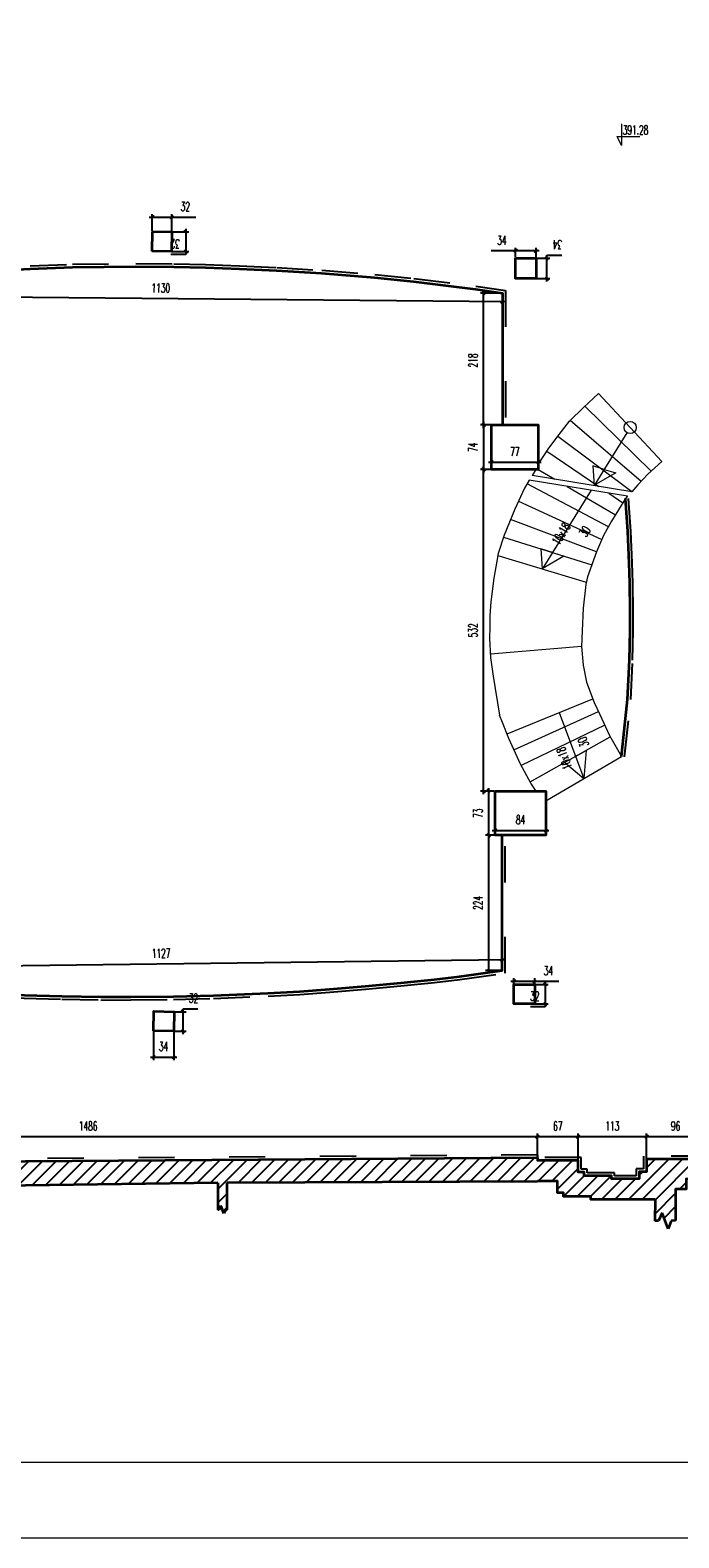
# Model space of a CAD drawing. Header units: millimetres. Extents: x 19887 to 192597, y -14203 to 39042.
# Tile 194 of 256: x 66332 to 67404, y -11810 to -9315. Entities that reach past the tile are written whole.
import ezdxf

# ---------------------------------------------------------------- set-up
doc = ezdxf.new("R2010")
doc.units = ezdxf.units.MM
doc.linetypes.add('ACAD_ISO03W100', pattern=[30, 12, -18])
doc.layers.get('Defpoints').update_dxf_attribs({"color": 4})
for name, color, linetype, lineweight in [('Basen_rzut_poziom_1_obrys', 252, 'Continuous', 35), ('koty wysokościowe', 252, 'Continuous', 0), ('Schody', 252, 'Continuous', 5), ('Tabela', 1, 'Continuous', 0)]:
    doc.layers.add(name, color=color, linetype=linetype, lineweight=lineweight)
for name, color, linetype in [('Sufit podwieszany', 252, 'Continuous'), ('Wymiarowanie', 3, 'Continuous'), ('Wypełnienie', 252, 'Continuous')]:
    doc.layers.add(name, color=color, linetype=linetype)
doc.styles.add('ROMANS', font='romans.shx', dxfattribs={"width": 0.6})
doc.styles.get("Standard").update_dxf_attribs({"font": 'arial.ttf'})
doc.dimstyles.new('000001FB70622F18', dxfattribs={"dimtxt": 20, "dimasz": 5, "dimexe": 5, "dimexo": 1, "dimgap": 20, "dimtad": 1, "dimtoh": 1, "dimdec": 0, "dimtxsty": 'Standard', "dimblk": 'OBLIQUE', "dimcen": 0, "dimdle": 5, "dimclrd": 252, "dimclre": 252, "dimclrt": 252, "dimadec": 0, "dimazin": 0, "dimtfac": 1, "dimtdec": 0, "dimtmove": 0, "dimatfit": 3, "dimldrblk": 'OBLIQUE', "dimfxl": 150, "dimfxlon": 1, "dimlwd": 25, "dimlwe": 25, "dimarcsym": 1})

# ---------------------------------------------------------------- blocks, each defined once
blk = doc.blocks.new('_Oblique')
at = {"color": 0, "linetype": 'ByBlock', "lineweight": -2}
blk.add_line((-0.5, -0.5), (0.5, 0.5), dxfattribs=at)
blk = doc.blocks.new('*D901')
at = {"layer": 'Defpoints', "color": 0}
for p in [(1313.4, -4932.1), (1331.3, -4932.1), (1313.4, -4965.7)]:
    blk.add_point(p, dxfattribs=at)
at = {"layer": 'Wymiarowanie', "color": 252, "linetype": 'Continuous', "lineweight": 25}
for p, q in [((1314.4, -4932.1), (1336.3, -4932.1)), ((1331.3, -4927.1), (1356.3, -4927.1)), ((1331.3, -4932.1), (1331.3, -4927.1)), ((1331.3, -4970.7), (1331.3, -4932.1)), ((1314.4, -4965.7), (1336.3, -4965.7))]:
    blk.add_line(p, q, dxfattribs=at)
at = {"layer": 'Wymiarowanie', "color": 252, "linetype": 'ByBlock', "lineweight": 25, "xscale": 5, "yscale": 5, "zscale": 5}
for p, rotation in [((1331.3, -4932.1), 90), ((1331.3, -4965.7), 270)]:
    blk.add_blockref('_Oblique', p, dxfattribs=dict(at, rotation=rotation))
at = {"layer": 'Wymiarowanie', "color": 252, "insert": (1348.8, -4909.6), "char_height": 15, "attachment_point": 5, "rotation": 180, "style": 'ROMANS'}
blk.add_mtext('34', dxfattribs=at)
blk = doc.blocks.new('*D909')
at = {"layer": 'Defpoints', "color": 0}
for p in [(1279.4, -4919.9), (1279.4, -4932.1), (1313.4, -4932.1)]:
    blk.add_point(p, dxfattribs=at)
at = {"layer": 'Wymiarowanie', "color": 252, "linetype": 'Continuous', "lineweight": 25}
for p, q in [((1279.4, -4931.1), (1279.4, -4914.9)), ((1313.4, -4931.1), (1313.4, -4914.9)), ((1279.4, -4919.9), (1239.4, -4919.9)), ((1318.4, -4919.9), (1279.4, -4919.9))]:
    blk.add_line(p, q, dxfattribs=at)
at = {"layer": 'Wymiarowanie', "color": 252, "linetype": 'ByBlock', "lineweight": 25, "xscale": 5, "yscale": 5, "zscale": 5, "rotation": 180}
blk.add_blockref('_Oblique', (1279.4, -4919.9), dxfattribs=at)
at = {"layer": 'Wymiarowanie', "color": 252, "linetype": 'ByBlock', "lineweight": 25, "xscale": 5, "yscale": 5, "zscale": 5}
blk.add_blockref('_Oblique', (1313.4, -4919.9), dxfattribs=at)
at = {"layer": 'Wymiarowanie', "color": 252, "insert": (1256.9, -4902.4), "char_height": 15, "attachment_point": 5, "style": 'ROMANS'}
blk.add_mtext('34', dxfattribs=at)
blk = doc.blocks.new('*D919')
at = {"layer": 'Defpoints', "color": 0}
for p in [(1226.7, -4990.1), (1257.7, -4990.1), (1257.7, -5208.2)]:
    blk.add_point(p, dxfattribs=at)
at = {"layer": 'Wymiarowanie', "color": 252, "linetype": 'Continuous', "lineweight": 25}
for p, q in [((1256.7, -4990.1), (1221.7, -4990.1)), ((1226.7, -5213.2), (1226.7, -4985.1)), ((1256.7, -5208.2), (1221.7, -5208.2))]:
    blk.add_line(p, q, dxfattribs=at)
at = {"layer": 'Wymiarowanie', "color": 252, "linetype": 'ByBlock', "lineweight": 25, "xscale": 5, "yscale": 5, "zscale": 5}
for p, rotation in [((1226.7, -4990.1), 90), ((1226.7, -5208.2), 270)]:
    blk.add_blockref('_Oblique', p, dxfattribs=dict(at, rotation=rotation))
at = {"layer": 'Wymiarowanie', "color": 252, "insert": (1209.2, -5101.4), "char_height": 15, "attachment_point": 5, "rotation": 90, "style": 'ROMANS'}
blk.add_mtext('218', dxfattribs=at)
blk = doc.blocks.new('*D922')
at = {"layer": 'Defpoints', "color": 0}
for p in [(127.6, -4979.9), (1257.7, -4990.1), (127.5, -4993.8)]:
    blk.add_point(p, dxfattribs=at)
at = {"layer": 'Wymiarowanie', "color": 252, "linetype": 'Continuous', "lineweight": 25}
for p, q in [((127.6, -4980.9), (127.5, -4998.8)), ((1257.7, -4991.1), (1257.5, -5009.1)), ((1262.6, -5004.1), (122.5, -4993.8))]:
    blk.add_line(p, q, dxfattribs=at)
at = {"layer": 'Wymiarowanie', "color": 252, "linetype": 'ByBlock', "lineweight": 25, "xscale": 5, "yscale": 5, "zscale": 5}
for p, rotation in [((127.5, -4993.8), 179.4812444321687), ((1257.6, -5004.1), 359.4812444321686)]:
    blk.add_blockref('_Oblique', p, dxfattribs=dict(at, rotation=rotation))
at = {"layer": 'Wymiarowanie', "color": 252, "insert": (692.7, -4981.5), "char_height": 15, "attachment_point": 5, "rotation": 359.4812, "style": 'ROMANS'}
blk.add_mtext('1130', dxfattribs=at)
blk = doc.blocks.new('*D924')
at = {"layer": 'Defpoints', "color": 0}
for p in [(1257.1, -6092.9), (1257.3, -6111.3), (130, -6125.8)]:
    blk.add_point(p, dxfattribs=at)
at = {"layer": 'Wymiarowanie', "color": 252, "linetype": 'Continuous', "lineweight": 25}
for p, q in [((1257.3, -6110.3), (1257, -6087.9)), ((124.7, -6107.4), (1262.1, -6092.8)), ((130, -6124.8), (129.7, -6102.4))]:
    blk.add_line(p, q, dxfattribs=at)
at = {"layer": 'Wymiarowanie', "color": 252, "linetype": 'ByBlock', "lineweight": 25, "xscale": 5, "yscale": 5, "zscale": 5}
for p, rotation in [((129.7, -6107.4), 180.7378206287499), ((1257.1, -6092.9), 0.7378206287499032)]:
    blk.add_blockref('_Oblique', p, dxfattribs=dict(at, rotation=rotation))
at = {"layer": 'Wymiarowanie', "color": 252, "insert": (693.2, -6082.6), "char_height": 15, "attachment_point": 5, "rotation": 0.7378, "style": 'ROMANS'}
blk.add_mtext('1127', dxfattribs=at)
blk = doc.blocks.new('*D928')
at = {"layer": 'Defpoints', "color": 0}
for p in [(1257.3, -5887.3), (1234.8, -6111.3), (1257.3, -6111.3)]:
    blk.add_point(p, dxfattribs=at)
at = {"layer": 'Wymiarowanie', "color": 252, "linetype": 'Continuous', "lineweight": 25}
for p, q in [((1256.3, -5887.3), (1229.8, -5887.3)), ((1234.8, -5882.3), (1234.8, -6116.3)), ((1256.3, -6111.3), (1229.8, -6111.3))]:
    blk.add_line(p, q, dxfattribs=at)
at = {"layer": 'Wymiarowanie', "color": 252, "linetype": 'ByBlock', "lineweight": 25, "xscale": 5, "yscale": 5, "zscale": 5}
for p, rotation in [((1234.8, -5887.3), 90), ((1234.8, -6111.3), 270)]:
    blk.add_blockref('_Oblique', p, dxfattribs=dict(at, rotation=rotation))
at = {"layer": 'Wymiarowanie', "color": 252, "insert": (1217.3, -5999.3), "char_height": 15, "attachment_point": 5, "rotation": 90, "style": 'ROMANS'}
blk.add_mtext('224', dxfattribs=at)
blk = doc.blocks.new('*D926')
at = {"layer": 'Defpoints', "color": 0}
for p in [(1276.9, -6134.5), (1311.3, -6128.9), (1311.3, -6134.5)]:
    blk.add_point(p, dxfattribs=at)
at = {"layer": 'Wymiarowanie', "color": 252, "linetype": 'Continuous', "lineweight": 25}
for p, q in [((1271.9, -6128.9), (1311.3, -6128.9)), ((1276.9, -6133.5), (1276.9, -6123.9)), ((1311.3, -6133.5), (1311.3, -6123.9)), ((1311.3, -6128.9), (1351.3, -6128.9))]:
    blk.add_line(p, q, dxfattribs=at)
at = {"layer": 'Wymiarowanie', "color": 252, "linetype": 'ByBlock', "lineweight": 25, "xscale": 5, "yscale": 5, "zscale": 5, "rotation": 180}
blk.add_blockref('_Oblique', (1276.9, -6128.9), dxfattribs=at)
at = {"layer": 'Wymiarowanie', "color": 252, "linetype": 'ByBlock', "lineweight": 25, "xscale": 5, "yscale": 5, "zscale": 5}
blk.add_blockref('_Oblique', (1311.3, -6128.9), dxfattribs=at)
at = {"layer": 'Wymiarowanie', "color": 252, "insert": (1333.8, -6111.4), "char_height": 15, "attachment_point": 5, "style": 'ROMANS'}
blk.add_mtext('34', dxfattribs=at)
blk = doc.blocks.new('*D930')
at = {"layer": 'Defpoints', "color": 0}
for p in [(1311.3, -6134.5), (1311.3, -6166.1), (1328.6, -6166.1)]:
    blk.add_point(p, dxfattribs=at)
at = {"layer": 'Wymiarowanie', "color": 252, "linetype": 'Continuous', "lineweight": 25}
for p, q in [((1312.3, -6134.5), (1333.6, -6134.5)), ((1328.6, -6129.5), (1328.6, -6166.1)), ((1328.6, -6171.1), (1304, -6171.1)), ((1312.3, -6166.1), (1333.6, -6166.1)), ((1328.6, -6166.1), (1328.6, -6171.1))]:
    blk.add_line(p, q, dxfattribs=at)
at = {"layer": 'Wymiarowanie', "color": 252, "linetype": 'ByBlock', "lineweight": 25, "xscale": 5, "yscale": 5, "zscale": 5}
for p, rotation in [((1328.6, -6134.5), 90), ((1328.6, -6166.1), 270)]:
    blk.add_blockref('_Oblique', p, dxfattribs=dict(at, rotation=rotation))
at = {"layer": 'Wymiarowanie', "color": 252, "insert": (1311.3, -6153.6), "char_height": 15, "attachment_point": 5, "style": 'ROMANS'}
blk.add_mtext('32', dxfattribs=at)
blk = doc.blocks.new('*D929')
at = {"layer": 'Defpoints', "color": 0}
for p in [(1496.3, -6386.2), (1496.3, -6423.6), (1592, -6447.7)]:
    blk.add_point(p, dxfattribs=at)
at = {"layer": 'Wymiarowanie', "color": 252, "linetype": 'Continuous', "lineweight": 25}
for p, q in [((1597, -6386.2), (1491.3, -6386.2)), ((1496.3, -6422.6), (1496.3, -6381.2)), ((1592, -6446.7), (1592, -6381.2))]:
    blk.add_line(p, q, dxfattribs=at)
at = {"layer": 'Wymiarowanie', "color": 252, "linetype": 'ByBlock', "lineweight": 25, "xscale": 5, "yscale": 5, "zscale": 5, "rotation": 180}
blk.add_blockref('_Oblique', (1496.3, -6386.2), dxfattribs=at)
at = {"layer": 'Wymiarowanie', "color": 252, "linetype": 'ByBlock', "lineweight": 25, "xscale": 5, "yscale": 5, "zscale": 5}
blk.add_blockref('_Oblique', (1592, -6386.2), dxfattribs=at)
at = {"layer": 'Wymiarowanie', "color": 252, "insert": (1544.2, -6368.7), "char_height": 15, "attachment_point": 5, "style": 'ROMANS'}
blk.add_mtext('96', dxfattribs=at)
blk = doc.blocks.new('*D931')
at = {"layer": 'Defpoints', "color": 0}
for p in [(1383, -6386.2), (1383, -6425.8), (1496.3, -6423.6)]:
    blk.add_point(p, dxfattribs=at)
at = {"layer": 'Wymiarowanie', "color": 252, "linetype": 'Continuous', "lineweight": 25}
for p, q in [((1501.3, -6386.2), (1378, -6386.2)), ((1383, -6424.8), (1383, -6381.2)), ((1496.3, -6422.6), (1496.3, -6381.2))]:
    blk.add_line(p, q, dxfattribs=at)
at = {"layer": 'Wymiarowanie', "color": 252, "linetype": 'ByBlock', "lineweight": 25, "xscale": 5, "yscale": 5, "zscale": 5, "rotation": 180}
blk.add_blockref('_Oblique', (1383, -6386.2), dxfattribs=at)
at = {"layer": 'Wymiarowanie', "color": 252, "linetype": 'ByBlock', "lineweight": 25, "xscale": 5, "yscale": 5, "zscale": 5}
blk.add_blockref('_Oblique', (1496.3, -6386.2), dxfattribs=at)
at = {"layer": 'Wymiarowanie', "color": 252, "insert": (1439.6, -6368.7), "char_height": 15, "attachment_point": 5, "style": 'ROMANS'}
blk.add_mtext('113', dxfattribs=at)
blk = doc.blocks.new('*D937')
at = {"layer": 'Defpoints', "color": 0}
for p in [(1315.6, -6386.2), (1315.6, -6425.8), (1383, -6425.8)]:
    blk.add_point(p, dxfattribs=at)
at = {"layer": 'Wymiarowanie', "color": 252, "linetype": 'Continuous', "lineweight": 25}
for p, q in [((1388, -6386.2), (1310.6, -6386.2)), ((1315.6, -6424.8), (1315.6, -6381.2)), ((1383, -6424.8), (1383, -6381.2))]:
    blk.add_line(p, q, dxfattribs=at)
at = {"layer": 'Wymiarowanie', "color": 252, "linetype": 'ByBlock', "lineweight": 25, "xscale": 5, "yscale": 5, "zscale": 5, "rotation": 180}
blk.add_blockref('_Oblique', (1315.6, -6386.2), dxfattribs=at)
at = {"layer": 'Wymiarowanie', "color": 252, "linetype": 'ByBlock', "lineweight": 25, "xscale": 5, "yscale": 5, "zscale": 5}
blk.add_blockref('_Oblique', (1383, -6386.2), dxfattribs=at)
at = {"layer": 'Wymiarowanie', "color": 252, "insert": (1349.3, -6368.7), "char_height": 15, "attachment_point": 5, "style": 'ROMANS'}
blk.add_mtext('67', dxfattribs=at)
blk = doc.blocks.new('*D932')
at = {"layer": 'Defpoints', "color": 0}
for p in [(-170.6, -6386.2), (-170.6, -6431), (1315.6, -6425.8)]:
    blk.add_point(p, dxfattribs=at)
at = {"layer": 'Wymiarowanie', "color": 252, "linetype": 'Continuous', "lineweight": 25}
for p, q in [((1320.6, -6386.2), (-175.6, -6386.2)), ((-170.6, -6430), (-170.6, -6381.2)), ((1315.6, -6424.8), (1315.6, -6381.2))]:
    blk.add_line(p, q, dxfattribs=at)
at = {"layer": 'Wymiarowanie', "color": 252, "linetype": 'ByBlock', "lineweight": 25, "xscale": 5, "yscale": 5, "zscale": 5, "rotation": 180}
blk.add_blockref('_Oblique', (-170.6, -6386.2), dxfattribs=at)
at = {"layer": 'Wymiarowanie', "color": 252, "linetype": 'ByBlock', "lineweight": 25, "xscale": 5, "yscale": 5, "zscale": 5}
blk.add_blockref('_Oblique', (1315.6, -6386.2), dxfattribs=at)
at = {"layer": 'Wymiarowanie', "color": 252, "insert": (572.5, -6368.7), "char_height": 15, "attachment_point": 5, "style": 'ROMANS'}
blk.add_mtext('1486', dxfattribs=at)
blk = doc.blocks.new('*D982')
at = {"layer": 'Defpoints', "color": 0}
for p in [(711, -4864), (678.7, -4887.7), (711, -4888.5)]:
    blk.add_point(p, dxfattribs=at)
at = {"layer": 'Wymiarowanie', "color": 252, "linetype": 'Continuous', "lineweight": 25}
for p, q in [((673.7, -4864), (711, -4864)), ((678.7, -4886.7), (678.7, -4859)), ((711, -4887.5), (711, -4859)), ((711, -4864), (750.6, -4864))]:
    blk.add_line(p, q, dxfattribs=at)
at = {"layer": 'Wymiarowanie', "color": 252, "linetype": 'ByBlock', "lineweight": 25, "xscale": 5, "yscale": 5, "zscale": 5, "rotation": 180}
blk.add_blockref('_Oblique', (678.7, -4864), dxfattribs=at)
at = {"layer": 'Wymiarowanie', "color": 252, "linetype": 'ByBlock', "lineweight": 25, "xscale": 5, "yscale": 5, "zscale": 5}
blk.add_blockref('_Oblique', (711, -4864), dxfattribs=at)
at = {"layer": 'Wymiarowanie', "color": 252, "insert": (733.3, -4846.5), "char_height": 15, "attachment_point": 5, "style": 'ROMANS'}
blk.add_mtext('32', dxfattribs=at)
blk = doc.blocks.new('*D988')
at = {"layer": 'Defpoints', "color": 0}
for p in [(711, -4888.5), (710.2, -4921), (733.9, -4921)]:
    blk.add_point(p, dxfattribs=at)
at = {"layer": 'Wymiarowanie', "color": 252, "linetype": 'Continuous', "lineweight": 25}
for p, q in [((712, -4888.5), (738.9, -4888.5)), ((733.9, -4883.5), (733.9, -4921)), ((733.9, -4926), (709.3, -4926)), ((711.2, -4921), (738.9, -4921)), ((733.9, -4921), (733.9, -4926))]:
    blk.add_line(p, q, dxfattribs=at)
at = {"layer": 'Wymiarowanie', "color": 252, "linetype": 'ByBlock', "lineweight": 25, "xscale": 5, "yscale": 5, "zscale": 5}
for p, rotation in [((733.9, -4888.5), 90), ((733.9, -4921), 270)]:
    blk.add_blockref('_Oblique', p, dxfattribs=dict(at, rotation=rotation))
at = {"layer": 'Wymiarowanie', "color": 252, "insert": (716.6, -4908.5), "char_height": 15, "attachment_point": 5, "rotation": 180, "style": 'ROMANS'}
blk.add_mtext('32', dxfattribs=at)
blk = doc.blocks.new('*D989')
at = {"layer": 'Defpoints', "color": 0}
for p in [(680.5, -6210.8), (714.1, -6211.6), (714.1, -6254.4)]:
    blk.add_point(p, dxfattribs=at)
at = {"layer": 'Wymiarowanie', "color": 252, "linetype": 'Continuous', "lineweight": 25}
for p, q in [((680.5, -6211.8), (680.5, -6259.4)), ((714.1, -6212.6), (714.1, -6259.4)), ((675.5, -6254.4), (719.1, -6254.4))]:
    blk.add_line(p, q, dxfattribs=at)
at = {"layer": 'Wymiarowanie', "color": 252, "linetype": 'ByBlock', "lineweight": 25, "xscale": 5, "yscale": 5, "zscale": 5, "rotation": 180}
blk.add_blockref('_Oblique', (680.5, -6254.4), dxfattribs=at)
at = {"layer": 'Wymiarowanie', "color": 252, "linetype": 'ByBlock', "lineweight": 25, "xscale": 5, "yscale": 5, "zscale": 5}
blk.add_blockref('_Oblique', (714.1, -6254.4), dxfattribs=at)
at = {"layer": 'Wymiarowanie', "color": 252, "insert": (697.3, -6236.9), "char_height": 15, "attachment_point": 5, "style": 'ROMANS'}
blk.add_mtext('34', dxfattribs=at)
blk = doc.blocks.new('*D990')
at = {"layer": 'Defpoints', "color": 0}
for p in [(714.9, -6179.4), (729.5, -6179.4), (715.2, -6211.3)]:
    blk.add_point(p, dxfattribs=at)
at = {"layer": 'Wymiarowanie', "color": 252, "linetype": 'Continuous', "lineweight": 25}
for p, q in [((715.9, -6179.4), (734.5, -6179.4)), ((729.5, -6174.4), (754.1, -6174.4)), ((729.5, -6179.4), (729.5, -6174.4)), ((729.5, -6216.3), (729.5, -6179.4)), ((716.2, -6211.3), (734.5, -6211.3))]:
    blk.add_line(p, q, dxfattribs=at)
at = {"layer": 'Wymiarowanie', "color": 252, "linetype": 'ByBlock', "lineweight": 25, "xscale": 5, "yscale": 5, "zscale": 5}
for p, rotation in [((729.5, -6179.4), 90), ((729.5, -6211.3), 270)]:
    blk.add_blockref('_Oblique', p, dxfattribs=dict(at, rotation=rotation))
at = {"layer": 'Wymiarowanie', "color": 252, "insert": (746.8, -6156.9), "char_height": 15, "attachment_point": 5, "style": 'ROMANS'}
blk.add_mtext('32', dxfattribs=at)
blk = doc.blocks.new('*D991')
at = {"layer": 'Defpoints', "color": 0}
for p in [(1245.7, -5887.3), (1329.8, -5879.2), (1329.8, -5887.3)]:
    blk.add_point(p, dxfattribs=at)
at = {"layer": 'Wymiarowanie', "color": 252, "linetype": 'Continuous', "lineweight": 25}
for p, q in [((1240.7, -5879.2), (1334.8, -5879.2)), ((1245.7, -5886.3), (1245.7, -5874.2)), ((1329.8, -5886.3), (1329.8, -5874.2))]:
    blk.add_line(p, q, dxfattribs=at)
at = {"layer": 'Wymiarowanie', "color": 252, "linetype": 'ByBlock', "lineweight": 25, "xscale": 5, "yscale": 5, "zscale": 5, "rotation": 180}
blk.add_blockref('_Oblique', (1245.7, -5879.2), dxfattribs=at)
at = {"layer": 'Wymiarowanie', "color": 252, "linetype": 'ByBlock', "lineweight": 25, "xscale": 5, "yscale": 5, "zscale": 5}
blk.add_blockref('_Oblique', (1329.8, -5879.2), dxfattribs=at)
at = {"layer": 'Wymiarowanie', "color": 252, "insert": (1287.8, -5861.7), "char_height": 15, "attachment_point": 5, "style": 'ROMANS'}
blk.add_mtext('84', dxfattribs=at)
blk = doc.blocks.new('*D986')
at = {"layer": 'Defpoints', "color": 0}
for p in [(1245.7, -5814.2), (1234.8, -5887.3), (1245.7, -5887.3)]:
    blk.add_point(p, dxfattribs=at)
at = {"layer": 'Wymiarowanie', "color": 252, "linetype": 'Continuous', "lineweight": 25}
for p, q in [((1244.7, -5814.2), (1229.8, -5814.2)), ((1234.8, -5809.2), (1234.8, -5892.3)), ((1244.7, -5887.3), (1229.8, -5887.3))]:
    blk.add_line(p, q, dxfattribs=at)
at = {"layer": 'Wymiarowanie', "color": 252, "linetype": 'ByBlock', "lineweight": 25, "xscale": 5, "yscale": 5, "zscale": 5}
for p, rotation in [((1234.8, -5814.2), 90), ((1234.8, -5887.3), 270)]:
    blk.add_blockref('_Oblique', p, dxfattribs=dict(at, rotation=rotation))
at = {"layer": 'Wymiarowanie', "color": 252, "insert": (1217.3, -5850.8), "char_height": 15, "attachment_point": 5, "rotation": 90, "style": 'ROMANS'}
blk.add_mtext('73', dxfattribs=at)
blk = doc.blocks.new('*D992')
at = {"layer": 'Defpoints', "color": 0}
for p in [(1239.6, -5281.8), (1317.1, -5269.7), (1317.1, -5281.8)]:
    blk.add_point(p, dxfattribs=at)
at = {"layer": 'Wymiarowanie', "color": 252, "linetype": 'Continuous', "lineweight": 25}
for p, q in [((1239.6, -5280.8), (1239.6, -5264.7)), ((1317.1, -5280.8), (1317.1, -5264.7)), ((1234.6, -5269.7), (1322.1, -5269.7))]:
    blk.add_line(p, q, dxfattribs=at)
at = {"layer": 'Wymiarowanie', "color": 252, "linetype": 'ByBlock', "lineweight": 25, "xscale": 5, "yscale": 5, "zscale": 5, "rotation": 180}
blk.add_blockref('_Oblique', (1239.6, -5269.7), dxfattribs=at)
at = {"layer": 'Wymiarowanie', "color": 252, "linetype": 'ByBlock', "lineweight": 25, "xscale": 5, "yscale": 5, "zscale": 5}
blk.add_blockref('_Oblique', (1317.1, -5269.7), dxfattribs=at)
at = {"layer": 'Wymiarowanie', "color": 252, "insert": (1278.4, -5252.2), "char_height": 15, "attachment_point": 5, "style": 'ROMANS'}
blk.add_mtext('77', dxfattribs=at)
blk = doc.blocks.new('*D993')
at = {"layer": 'Defpoints', "color": 0}
for p in [(1239.6, -5208.2), (1226.7, -5281.8), (1239.6, -5281.8)]:
    blk.add_point(p, dxfattribs=at)
at = {"layer": 'Wymiarowanie', "color": 252, "linetype": 'Continuous', "lineweight": 25}
for p, q in [((1238.6, -5208.2), (1221.7, -5208.2)), ((1226.7, -5203.2), (1226.7, -5286.8)), ((1238.6, -5281.8), (1221.7, -5281.8))]:
    blk.add_line(p, q, dxfattribs=at)
at = {"layer": 'Wymiarowanie', "color": 252, "linetype": 'ByBlock', "lineweight": 25, "xscale": 5, "yscale": 5, "zscale": 5}
for p, rotation in [((1226.7, -5208.2), 90), ((1226.7, -5281.8), 270)]:
    blk.add_blockref('_Oblique', p, dxfattribs=dict(at, rotation=rotation))
at = {"layer": 'Wymiarowanie', "color": 252, "insert": (1209.2, -5245), "char_height": 15, "attachment_point": 5, "rotation": 90, "style": 'ROMANS'}
blk.add_mtext('74', dxfattribs=at)
blk = doc.blocks.new('*D994')
at = {"layer": 'Defpoints', "color": 0}
for p in [(1226.7, -5281.8), (1245.7, -5281.8), (1245.7, -5814.2)]:
    blk.add_point(p, dxfattribs=at)
at = {"layer": 'Wymiarowanie', "color": 252, "linetype": 'Continuous', "lineweight": 25}
for p, q in [((1244.7, -5281.8), (1221.7, -5281.8)), ((1226.7, -5819.2), (1226.7, -5276.8)), ((1244.7, -5814.2), (1221.7, -5814.2))]:
    blk.add_line(p, q, dxfattribs=at)
at = {"layer": 'Wymiarowanie', "color": 252, "linetype": 'ByBlock', "lineweight": 25, "xscale": 5, "yscale": 5, "zscale": 5}
for p, rotation in [((1226.7, -5281.8), 90.00000000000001), ((1226.7, -5814.2), 270)]:
    blk.add_blockref('_Oblique', p, dxfattribs=dict(at, rotation=rotation))
at = {"layer": 'Wymiarowanie', "color": 252, "insert": (1209.2, -5548), "char_height": 15, "attachment_point": 5, "rotation": 90, "style": 'ROMANS'}
blk.add_mtext('532', dxfattribs=at)
blk = doc.blocks.new('G$CF5E15B28')
at = {"layer": 'Wypełnienie'}
h = blk.add_hatch(dxfattribs=at)
h.set_pattern_fill('ANSI31', color=253, scale=5, angle=90)
h.set_pattern_definition([(45, (3252.028, -2175.285), (-11.22532, 11.22532), [])])
h.paths.add_polyline_path([(1315.6, -6425.8), (1315.6, -6421.3), (83.7, -6430.3), (-170.6, -6431), (-170.6, -6417.4), (-209.7, -6418), (-209.7, -6396.4), (-210.8, -6396.4), (-210.8, -6392), (-220.5, -6392), (-220.5, -6393.7), (-226.3, -6393.7), (-226.3, -6417), (-554.5, -6419.4), (-565.6, -6419.5), (-574.8, -6475.5), (-569.1, -6475.5), (-563.1, -6462.5), (-558.1, -6475.5), (-553.1, -6488.5), (-548.1, -6475.5), (-543.1, -6475.5), (-219.9, -6473.5), (-219.8, -6505.6), (-214.1, -6505.6), (-208.1, -6492.6), (-203.1, -6505.6), (-198.1, -6518.6), (-193.1, -6505.6), (-185.6, -6505.2), (-185.7, -6473.2), (292.8, -6469.2), (293, -6507.3), (295.7, -6507.3), (298.7, -6500.9), (301.1, -6507.3), (303.6, -6513.6), (306, -6507.3), (309.2, -6507.1), (309.2, -6469.1), (787.3, -6462.7), (787.3, -6507.3), (789.2, -6507.3), (792.1, -6500.9), (794.6, -6507.3), (797, -6513.6), (799.5, -6507.3), (802.6, -6507.1), (802.6, -6461.9), (1315.6, -6459.9)])
h.paths.add_polyline_path([(1592, -6423.6), (1496.3, -6423.6), (1496.3, -6444.3), (1483.9, -6444.3), (1483.9, -6456), (1438.3, -6456), (1438.3, -6451.3), (1392.8, -6451.3), (1392.8, -6445.2), (1383, -6445.2), (1383, -6425.8), (1315.6, -6425.8), (1315.6, -6459.9), (1348.9, -6459.9), (1348.9, -6479.3), (1358.7, -6479.3), (1358.7, -6485.5), (1404.2, -6485.5), (1404.2, -6490.1), (1510.2, -6490.1), (1510.1, -6525.5), (1515.8, -6525.5), (1521.7, -6512.5), (1526.7, -6525.5), (1531.7, -6538.5), (1536.7, -6525.5), (1544.3, -6525.1), (1544.3, -6473), (1561.8, -6473), (1561.8, -6455.9), (1592, -6457)])
h.paths.add_polyline_path([(-724.6, -5974), (-634.7, -5772.6), (-642.5, -5762.3), (-646.6, -5753.4), (-748.5, -5969.9), (-748.5, -6044.9), (-753.7, -6157), (-765.1, -6421.3), (-745.4, -6421.7)])
h.paths.add_polyline_path([(108.9, -4624), (80.7, -4624), (81.6, -4637.3), (-190.7, -4637.9), (-190.7, -4625.2), (-247.7, -4625.2), (-247.7, -4632.7), (-384.6, -4630.4), (-381.8, -4456.7), (-409.3, -4456.7), (-408.3, -4356), (-380.3, -4356.4), (-374.8, -3966), (-403.4, -3966), (-402, -3864.7), (-374.3, -3865.4), (-368, -3433.4), (-397.8, -3433.7), (-397.3, -3383.2), (-413.3, -3383), (-413.9, -3449.9), (-384.3, -3449.6), (-390, -3849), (-417.7, -3848.3), (-419.6, -3982), (-391, -3982), (-396.1, -4340.2), (-424.1, -4339.8), (-425.4, -4472.6), (-398, -4472.7), (-400.2, -4658.2), (-400.4, -4668.2), (-400.4, -4674.2), (-240.5, -4673.1), (-240.5, -4687.8), (-232.4, -4687.8), (-232.4, -4689.7), (-212.4, -4689.7), (-212.4, -4685.8), (-210.5, -4685.8), (-210.5, -4664.4), (108.9, -4664.4)])
at = {"layer": 'Basen_rzut_poziom_1_obrys', "color": 253, "elevation": 0}
for points in [[(678.7, -4887.7), (711, -4888.5), (710.2, -4921), (677.9, -4920.2)], [(678.7, -4887.7), (677.9, -4920.2)], [(128.1, -5208.2), (127.6, -4979.9), (270.7, -4963.1), (366.6, -4955.3), (476.9, -4949.8)], [(476.9, -4949.8), (546.6, -4947.2), (651.4, -4946.1), (714.4, -4946.4), (766.7, -4947.3), (822.7, -4949.6), (884.1, -4952.4), (958.7, -4957), (1046.3, -4964.2), (1110.6, -4970.5), (1213.3, -4983.3), (1257.7, -4990.1), (1257.7, -5208.2)], [(1454.9, -5756.8), (1464.9, -5662.3), (1468.1, -5597.6), (1468.8, -5548.4), (1469.2, -5515.9), (1468.6, -5469.4), (1467.5, -5436.8), (1465.1, -5384.7), (1461.2, -5330)], [(130, -6125.8), (166.3, -6130.2), (221.6, -6135.6), (263.6, -6139), (319.2, -6143.8), (375.1, -6147.1), (413.8, -6149.6), (467.2, -6151.9), (529.2, -6153.6), (593.6, -6155), (643.3, -6154.9), (713.9, -6154.1), (779.7, -6152.4), (869.9, -6148.7), (922.3, -6146), (971.6, -6141.9), (1030.6, -6137), (1089.5, -6131.3), (1144.9, -6125.9), (1186.8, -6121.1), (1257.3, -6111.3), (1257.3, -5887.3)], [(680.5, -6210.8), (681.3, -6178.6), (714.9, -6179.4), (714.1, -6211.3), (680.5, -6210.8)], [(1315.6, -6421.3), (83.7, -6430.3)], [(1315.6, -6421.3), (1315.6, -6425.8)], [(1592, -6423.6), (1496.3, -6423.6), (1496.3, -6444.3), (1483.9, -6444.3), (1483.9, -6456), (1438.3, -6456), (1438.3, -6451.3), (1392.8, -6451.3), (1392.8, -6445.2), (1383, -6445.2), (1383, -6425.8), (1315.6, -6425.8), (1315.6, -6425.8), (1315.6, -6425.8), (1315.6, -6425.8), (1315.6, -6425.8), (1315.6, -6425.8), (1315.6, -6425.8)], [(1592, -6423.6), (1592, -6457), (1561.8, -6455.9), (1561.8, -6473), (1544.3, -6473), (1544.3, -6525.1)], [(787.3, -6462.7), (309.2, -6469.1)], [(787.3, -6462.7), (787.3, -6507.3)], [(802.6, -6461.9), (1315.6, -6459.9)], [(802.6, -6507.1), (802.6, -6461.9)], [(1510.2, -6490.1), (1404.2, -6490.1), (1404.2, -6485.5), (1358.7, -6485.5), (1358.7, -6479.3), (1348.9, -6479.3), (1348.9, -6459.9), (1315.6, -6459.9)], [(789.2, -6507.3), (787.3, -6507.3)], [(792.1, -6500.9), (789.2, -6507.3)], [(794.6, -6507.3), (792.1, -6500.9)], [(797, -6513.6), (794.6, -6507.3)], [(799.5, -6507.3), (797, -6513.6)], [(802.6, -6507.1), (799.5, -6507.3)], [(802.6, -6507.1), (799.5, -6507.3)], [(1510.2, -6490.1), (1510.1, -6525.5)], [(1521.7, -6512.5), (1515.8, -6525.5)], [(1526.7, -6525.5), (1521.7, -6512.5)], [(1515.8, -6525.5), (1510.1, -6525.5)], [(1531.7, -6538.5), (1526.7, -6525.5)], [(1536.7, -6525.5), (1531.7, -6538.5)], [(1544.3, -6525.1), (1536.7, -6525.5)], [(1544.3, -6525.1), (1536.7, -6525.5)]]:
    blk.add_lwpolyline(points, dxfattribs=at)
for points in [[(1279.4, -4932.1), (1313.4, -4932.1), (1313.4, -4965.7), (1279.4, -4965.7)], [(1239.6, -5208.2), (1317.1, -5208.2), (1317.1, -5281.8), (1239.6, -5281.8)], [(1245.7, -5814.2), (1329.8, -5814.2), (1329.8, -5887.3), (1245.7, -5887.3)], [(1276.9, -6134.5), (1311.3, -6134.5), (1311.3, -6166.1), (1276.9, -6166.1)]]:
    blk.add_lwpolyline(points, close=True, dxfattribs=at)
at = {"layer": 'koty wysokościowe', "color": 253, "elevation": 0}
for points in [[(1454.8, -4709.5), (1454.8, -4745.8)], [(1447.3, -4730.8), (1454.8, -4730.8)], [(1454.8, -4745.8), (1447.3, -4730.8)], [(1454.8, -4730.8), (1484.8, -4730.8)]]:
    blk.add_lwpolyline(points, dxfattribs=at)
at = {"layer": 'Schody', "color": 253}
for p, q in [((1464.8, -5326.1, 0), (1302.2, -5299.7, 0)), ((1471.6, -5318.6, 0), (1306.9, -5291.9, 0))]:
    blk.add_line(p, q, dxfattribs=at)
at = {"layer": 'Schody', "color": 253, "elevation": 0}
for points in [[(1317.1, -5273.5), (1334.3, -5246.6), (1351.5, -5224.2), (1368.6, -5201.9), (1391.9, -5179), (1416.5, -5156.2), (1521.6, -5268.7), (1498.4, -5289.6), (1482, -5307.2), (1471.6, -5318.6)], [(1504, -5284.6), (1394, -5177)], [(1487.2, -5301.6), (1369.6, -5200.9)], [(1471.6, -5318.6), (1349.2, -5227.2)], [(1463.8, -5220.9), (1409.3, -5308.5)], [(1331.1, -5251.6), (1417.1, -5309.8)], [(1312.9, -5281.8), (1306.9, -5291.9)], [(1317.1, -5281.8), (1344.6, -5298)], [(1426.2, -5281.6), (1407.1, -5275.6), (1409.4, -5308.7)], [(1426.2, -5281.6), (1445.3, -5287.5), (1409.1, -5308.6)], [(1302.2, -5299.7), (1294.5, -5312.6), (1278.1, -5347.3), (1260.8, -5390.6), (1250.8, -5420.8), (1248.5, -5433.8), (1243.7, -5461.5), (1238.5, -5500.8), (1237.2, -5523.7), (1236.9, -5542.1), (1236.5, -5561.2), (1238.2, -5593.1), (1242.3, -5624), (1253.2, -5688.3)], [(1433, -5376.9), (1298.6, -5305.7)], [(1364.8, -5309.9), (1444.6, -5357)], [(1284.2, -5334.5), (1422.4, -5397.6)], [(1404.5, -5316.3), (1323.3, -5446.8)], [(1461.2, -5330), (1438.2, -5367.2), (1425.2, -5391.2), (1413.2, -5418.2), (1398.4, -5459.4), (1395.7, -5472), (1391.3, -5511.6), (1389.7, -5549.1), (1388.5, -5574.8), (1391.2, -5605.7), (1397.1, -5633.7)], [(1433.9, -5321.1), (1457, -5336.8)], [(1464.8, -5326.1), (1461.2, -5330)], [(1413.2, -5418.2), (1271.1, -5364.8)], [(1259.7, -5394.1), (1405.5, -5439.6)], [(1340.4, -5419.3), (1321.4, -5413.3), (1323.6, -5446.4)], [(1250.2, -5424.2), (1396.4, -5468.5)], [(1340.4, -5419.3), (1359.5, -5425.3), (1323.3, -5446.3)], [(1388.5, -5574.8), (1237.9, -5587.5)], [(1397.1, -5633.7), (1409.6, -5667.7), (1418.8, -5687.6), (1434.9, -5722.2), (1454.9, -5756.8)], [(1265.4, -5719.5), (1407.3, -5661.5)], [(1313.4, -5814.2), (1304.9, -5801), (1287.9, -5769.7), (1268.4, -5727.1), (1258, -5700.6), (1253.2, -5688.3)], [(1276.9, -5745.7), (1416.5, -5682.6)], [(1351.6, -5684.2), (1392.4, -5793.6)], [(1426.9, -5704.9), (1289, -5771.8)], [(1303.9, -5799.1), (1436, -5724.1)], [(1329.8, -5830.3), (1454.9, -5756.8), (1454.9, -5756.8), (1454.9, -5756.8)], [(1378.6, -5756.7), (1361.2, -5766.6), (1392.4, -5793.6)], [(1378.6, -5756.7), (1396, -5746.8), (1392.4, -5793.6)]]:
    blk.add_lwpolyline(points, dxfattribs=at)
at = {"layer": 'Schody', "color": 253}
blk.add_circle((1469.1, -5212.4, 0), 10, dxfattribs=at)
at = {"layer": 'Sufit podwieszany', "color": 253, "linetype": 'ACAD_ISO03W100', "ltscale": 5, "elevation": 0}
for points in [[(476.7, -4944.8), (546.5, -4942.2), (651.4, -4941.1), (714.4, -4941.4), (766.8, -4942.3), (822.9, -4944.6), (884.4, -4947.4), (959.1, -4952), (1046.7, -4959.3), (1111.2, -4965.5), (1214, -4978.4), (1262.7, -4985.8), (1262.7, -5208.2)], [(1459.9, -5757.4), (1469.9, -5662.7), (1473.1, -5597.7), (1473.8, -5548.5), (1474.2, -5515.9), (1473.6, -5469.2), (1472.5, -5436.6), (1470.1, -5384.4), (1466.2, -5329.7)], [(129.4, -6130.7), (165.7, -6135.2), (221.1, -6140.6), (263.2, -6144), (318.9, -6148.8), (374.8, -6152.1), (413.6, -6154.5), (467, -6156.9), (529.1, -6158.6), (593.6, -6160), (643.4, -6159.9), (714, -6159.1), (779.9, -6157.4), (870.2, -6153.7), (922.7, -6151), (972.1, -6146.9), (1031.1, -6142), (1089.9, -6136.3), (1145.4, -6130.9), (1187.4, -6126.1), (1262.3, -6115.6), (1262.3, -5887.3)], [(1315.6, -6416.3), (83.6, -6425.3)], [(1597, -6418.6), (1491.3, -6418.6), (1491.3, -6439.3), (1478.9, -6439.3), (1478.9, -6451), (1443.3, -6451), (1443.3, -6446.3), (1397.8, -6446.3), (1397.8, -6440.2), (1388, -6440.2), (1388, -6420.8), (1315.6, -6420.8)]]:
    blk.add_lwpolyline(points, dxfattribs=at)
at = {"layer": 'Sufit podwieszany', "color": 253, "linetype": 'ACAD_ISO03W100', "elevation": 0}
blk.add_lwpolyline([(1315.6, -6416.3), (1315.6, -6420.8)], dxfattribs=at)
at = {"layer": 'koty wysokościowe', "color": 253, "insert": (1456.7, -4712.4, 0), "char_height": 15, "width": 21553.284, "attachment_point": 1, "style": 'ROMANS'}
blk.add_mtext('391.28', dxfattribs=at)
at = {"layer": 'Schody', "color": 253, "char_height": 15, "width": 190.296, "attachment_point": 7, "style": 'ROMANS'}
for s, insert, rotation in [('10x18', (1351.5, -5408.2, 0), 58.4528), ('30', (1396.5, -5395, 0), 58.4528), ('30', (1401.2, -5737.8, 0), 110.1133), ('10x18', (1373.4, -5774.9, 0), 110.1133)]:
    blk.add_mtext(s, dxfattribs=dict(at, insert=insert, rotation=rotation))
at = {"layer": 'Wymiarowanie', "color": 253}
for base, p1, p2, angle, override, picture, middle in [((711, -4864, 0), (678.7, -4887.7, 0), (711, -4888.5, 0), 0, {"dimtxt": 15, "dimgap": 10, "dimtxsty": 'ROMANS'}, '*D982', (733.3, -4846.5, 0)), ((733.905, -4921.0397, 0), (711.0207, -4888.5408, 0), (710.1855, -4921.0397, 0), 90, {"dimtxt": 15, "dimgap": 10, "dimtad": 2, "dimtxsty": 'ROMANS'}, '*D988', (716.6193, -4908.5397, 0)), ((1279.4, -4919.9, 0), (1313.4, -4932.1, 0), (1279.4, -4932.1, 0), 0, {"dimtxt": 15, "dimgap": 10, "dimtxsty": 'ROMANS'}, '*D909', (1256.9, -4902.4, 0)), ((1331.3, -4932.1, 0), (1313.4, -4965.7, 0), (1313.4, -4932.1, 0), 90, {"dimtxt": 15, "dimgap": 10, "dimtad": 2, "dimtxsty": 'ROMANS'}, '*D901', (1348.8, -4909.6, 0)), ((1226.7, -5281.8, 0), (1239.6, -5208.2, 0), (1239.6, -5281.8, 0), 90, {"dimtxt": 15, "dimgap": 10, "dimtxsty": 'ROMANS'}, '*D993', (1209.2, -5245, 0)), ((1317.0954, -5269.6899, 0), (1239.633, -5281.7643, 0), (1317.0954, -5281.7643, 0), 0, {"dimtxt": 15, "dimgap": 10, "dimtxsty": 'ROMANS'}, '*D992', (1278.3642, -5252.1899, 0)), ((1226.7, -5281.8, 0), (1245.7, -5814.2, 0), (1245.7, -5281.8, 0), 90, {"dimtxt": 15, "dimgap": 10, "dimtxsty": 'ROMANS'}, '*D994', (1209.2, -5548, 0)), ((1234.8, -5887.3, 0), (1245.7, -5814.2, 0), (1245.7, -5887.3, 0), 90, {"dimtxt": 15, "dimgap": 10, "dimtxsty": 'ROMANS'}, '*D986', (1217.3, -5850.8, 0)), ((1329.8, -5879.2, 0), (1245.7, -5887.3, 0), (1329.8, -5887.3, 0), 0, {"dimtxt": 15, "dimgap": 10, "dimtxsty": 'ROMANS'}, '*D991', (1287.8, -5861.7, 0)), ((729.5, -6179.4, 0), (715.2, -6211.3, 0), (714.9, -6179.4, 0), 90, {"dimtxt": 15, "dimgap": 10, "dimtad": 2, "dimtxsty": 'ROMANS'}, '*D990', (746.8, -6156.9, 0)), ((-170.6, -6386.2, 0), (1315.6, -6425.8, 0), (-170.6, -6431, 0), 0, {"dimtxt": 15, "dimgap": 10, "dimtxsty": 'ROMANS', "dimtmove": 1}, '*D932', (572.5, -6368.7, 0)), ((1315.6, -6386.2, 0), (1383, -6425.8, 0), (1315.6, -6425.8, 0), 0, {"dimtxt": 15, "dimgap": 10, "dimtxsty": 'ROMANS', "dimtmove": 1}, '*D937', (1349.3, -6368.7, 0)), ((1383, -6386.2, 0), (1496.3, -6423.6, 0), (1383, -6425.8, 0), 0, {"dimtxt": 15, "dimgap": 10, "dimtxsty": 'ROMANS', "dimtmove": 1}, '*D931', (1439.6, -6368.7, 0)), ((1496.3, -6386.2, 0), (1592, -6447.7, 0), (1496.3, -6423.6, 0), 0, {"dimtxt": 15, "dimgap": 10, "dimtxsty": 'ROMANS', "dimtmove": 1}, '*D929', (1544.2, -6368.7, 0))]:
    dim = blk.add_linear_dim(base=base, p1=p1, p2=p2, angle=angle, dimstyle='000001FB70622F18', override=override, dxfattribs=at)
    dim.commit()
    dim.dimension.update_dxf_attribs({"geometry": picture, "text_midpoint": middle})
for p1, p2, distance, picture, middle in [((1257.7, -4990.1, 0), (127.6, -4979.9, 0), 14, '*D922', (692.7, -4981.5, 0)), ((1257.3, -5887.3, 0), (1257.3, -6111.3, 0), -22.5, '*D928', (1217.3, -5999.3, 0)), ((130, -6125.8, 0), (1257.3, -6111.3, 0), 18.4, '*D924', (693.2, -6082.6, 0)), ((1276.9, -6134.5, 0), (1311.3, -6134.5, 0), 5.6, '*D926', (1333.8, -6111.4, 0)), ((1311.3, -6134.5, 0), (1311.3, -6166.1, 0), 17.3, '*D930', (1311.3, -6153.6, 0))]:
    dim = blk.add_aligned_dim(p1=p1, p2=p2, distance=distance, dimstyle='000001FB70622F18', override={"dimtxt": 15, "dimgap": 10, "dimtxsty": 'ROMANS'}, dxfattribs=at)
    dim.commit()
    dim.dimension.update_dxf_attribs({"geometry": picture, "text_midpoint": middle})
for base, p1, p2, angle, picture, middle, dimtype in [((1226.7, -4990.1, 0), (1257.7, -5208.2, 0), (1257.7, -4990.1, 0), 90, '*D919', (1226.7, -5101.4, 0), 161), ((714.1, -6254.4, 0), (680.5, -6210.8, 0), (714.1, -6211.6, 0), 0, '*D989', (697.3, -6254.4, 0), 160)]:
    dim = blk.add_linear_dim(base=base, p1=p1, p2=p2, angle=angle, dimstyle='000001FB70622F18', override={"dimtxt": 15, "dimgap": 10, "dimtxsty": 'ROMANS'}, dxfattribs=at)
    dim.commit()
    dim.dimension.update_dxf_attribs({"geometry": picture, "text_midpoint": middle, "dimtype": dimtype})

msp = doc.modelspace()

# ---------------------------------------------------------------- linework, layer by layer
at = {"layer": 'Tabela'}
for points in [[(62834.6, -11810.4), (73334.6, -11810.4), (73334.6, -4385.4), (62834.6, -4385.4)], [(63334.6, -11685.4), (73209.6, -11685.4), (73209.6, -4510.4), (63334.6, -4510.4)]]:
    msp.add_lwpolyline(points, close=True, dxfattribs=at)

# ---------------------------------------------------------------- block references
msp.add_blockref('G$CF5E15B28', (65854.8, -4760.2, 0))

doc.saveas('drawing.dxf')
